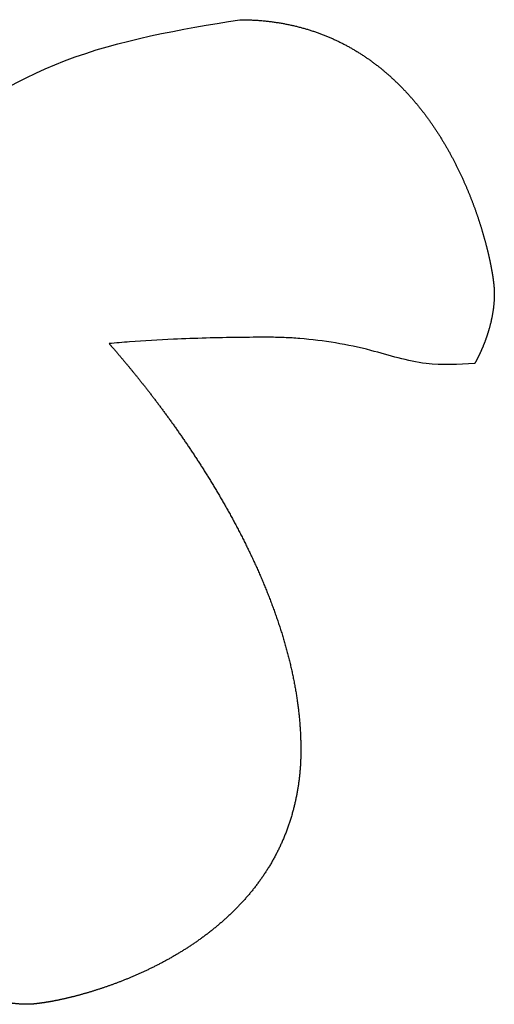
# Model space of a CAD drawing. Header units: inches. Extents: x -832 to -627, y -264 to 26.
# Tile 8 of 23: x -766 to -765, y -56.53 to -54.44. Entities that reach past the tile are written whole.
import ezdxf

# ---------------------------------------------------------------- set-up
doc = ezdxf.new("R2010")
doc.units = ezdxf.units.IN

# ---------------------------------------------------------------- blocks, each defined once
blk = doc.blocks.new('MEMBRANA__2', base_point=(-797.2500010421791, -81.75000026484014))
at = {"color": 7, "linetype": 'Continuous'}
for points in [[(-766.3981675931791, -54.84474060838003), (-766.2190735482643, -54.70324278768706), (-765.9093720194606, -54.52545660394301), (-765.537582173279, -54.43804681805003)], [(-765.537582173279, -54.43804681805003), (-765.5329516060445, -54.43806586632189), (-765.5283459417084, -54.43812284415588), (-765.5237651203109, -54.43821750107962), (-765.5192090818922, -54.43834958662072), (-765.5146777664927, -54.43851885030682), (-765.510171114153, -54.43872504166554), (-765.5056890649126, -54.43896791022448), (-765.5012315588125, -54.4392472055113), (-765.4967985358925, -54.43956267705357), (-765.4923899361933, -54.43991407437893), (-765.4880056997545, -54.44030114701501), (-765.483645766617, -54.44072364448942), (-765.4793100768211, -54.4411813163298), (-765.4749985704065, -54.44167391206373), (-765.470711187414, -54.44220118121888), (-765.4664478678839, -54.44276287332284), (-765.4622085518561, -54.44335873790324), (-765.457993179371, -54.44398852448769), (-765.4538016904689, -54.44465198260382), (-765.4496340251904, -54.44534886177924), (-765.4454901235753, -54.44607891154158), (-765.441369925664, -54.44684188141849), (-765.437273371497, -54.44763752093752), (-765.4332004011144, -54.44846557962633), (-765.4291509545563, -54.44932580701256), (-765.4251249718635, -54.45021795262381), (-765.4211223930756, -54.4511417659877), (-765.4171431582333, -54.45209699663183), (-765.4131872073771, -54.45308339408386), (-765.4092544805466, -54.4541007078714), (-765.4053449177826, -54.45514868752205), (-765.4014584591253, -54.45622708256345), (-765.3975950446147, -54.45733564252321), (-765.3937546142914, -54.45847411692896), (-765.3899371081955, -54.4596422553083), (-765.3861424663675, -54.46083980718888), (-765.3823706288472, -54.46206652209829), (-765.3786215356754, -54.46332214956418), (-765.3748951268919, -54.46460643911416), (-765.3711913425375, -54.46591914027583), (-765.367510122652, -54.46726000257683), (-765.3638514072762, -54.46862877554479), (-765.3602151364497, -54.4700252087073), (-765.3566012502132, -54.47144905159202), (-765.3530096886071, -54.47290005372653), (-765.3494403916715, -54.47437796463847), (-765.3458932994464, -54.47588253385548), (-765.3423683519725, -54.47741351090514), (-765.3388654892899, -54.4789706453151), (-765.3353846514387, -54.48055368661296), (-765.3319257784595, -54.48216238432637), (-765.3284888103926, -54.48379648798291), (-765.325073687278, -54.48545574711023), (-765.3216803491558, -54.48713991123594), (-765.318308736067, -54.48884872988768), (-765.3149587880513, -54.49058195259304), (-765.311630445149, -54.49233932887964), (-765.3083236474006, -54.49412060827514), (-765.3050383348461, -54.49592554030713), (-765.3017744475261, -54.49775387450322), (-765.2985319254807, -54.49960536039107), (-765.2953107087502, -54.50147974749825), (-765.2921107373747, -54.50337678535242), (-765.2889319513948, -54.50529622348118), (-765.2857742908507, -54.50723781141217), (-765.2826376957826, -54.50920129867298), (-765.2795221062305, -54.51118643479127), (-765.2764274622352, -54.51319296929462), (-765.2733537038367, -54.51522065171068), (-765.2703007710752, -54.51726923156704), (-765.2672686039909, -54.51933845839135), (-765.2642571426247, -54.52142808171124), (-765.2612663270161, -54.52353785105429), (-765.2582960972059, -54.52566751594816), (-765.255346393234, -54.52781682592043), (-765.252417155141, -54.52998553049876), (-765.2495083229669, -54.53217337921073), (-765.2466198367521, -54.534380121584), (-765.2437516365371, -54.53660550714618), (-765.2409036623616, -54.53884928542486), (-765.2380758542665, -54.5411112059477), (-765.2352681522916, -54.5433910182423), (-765.2324804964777, -54.54568847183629), (-765.2297128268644, -54.54800331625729), (-765.2269650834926, -54.5503353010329), (-765.2242372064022, -54.55268417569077), (-765.2215291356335, -54.55504968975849), (-765.2188408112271, -54.55743159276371), (-765.216172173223, -54.55982963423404), (-765.2135231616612, -54.56224356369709), (-765.2108937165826, -54.5646731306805), (-765.2082837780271, -54.56711808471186), (-765.205693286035, -54.56957817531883), (-765.2031221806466, -54.572053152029), (-765.200570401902, -54.57454276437), (-765.1980378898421, -54.57704676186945), (-765.1955245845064, -54.57956489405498), (-765.1930304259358, -54.58209691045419), (-765.1905553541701, -54.58464256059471), (-765.1880993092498, -54.58720159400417), (-765.185662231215, -54.58977376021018), (-765.1832440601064, -54.59235880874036), (-765.1808447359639, -54.59495648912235), (-765.1784641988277, -54.59756655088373), (-765.1761023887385, -54.60018874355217), (-765.1737592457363, -54.60282281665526), (-765.1714347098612, -54.6054685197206), (-765.1691287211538, -54.60812560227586), (-765.1668412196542, -54.61079381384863), (-765.1645721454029, -54.61347290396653), (-765.1623214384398, -54.61616262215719), (-765.1600890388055, -54.61886271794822), (-765.1578748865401, -54.62157294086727), (-765.155678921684, -54.62429304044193), (-765.1535010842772, -54.62702276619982), (-765.1513413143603, -54.62976186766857), (-765.1491995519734, -54.6325100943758), (-765.1470757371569, -54.63526719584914), (-765.1449698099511, -54.63803292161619), (-765.1428817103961, -54.64080702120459), (-765.1408113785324, -54.64358924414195), (-765.1387587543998, -54.64637933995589), (-765.136723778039, -54.64917705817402), (-765.1347063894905, -54.65198214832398), (-765.1327065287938, -54.65479435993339), (-765.1307241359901, -54.65761344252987), (-765.1287591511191, -54.66043914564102), (-765.126811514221, -54.66327121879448), (-765.1248811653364, -54.66610941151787), (-765.1229680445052, -54.66895347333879), (-765.1210720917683, -54.67180315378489), (-765.1191932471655, -54.67465820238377), (-765.1173314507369, -54.67751836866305), (-765.1154866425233, -54.68038340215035), (-765.1136587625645, -54.68325305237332), (-765.1118477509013, -54.68612706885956), (-765.1100535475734, -54.68900520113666), (-765.1082760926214, -54.69188719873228), (-765.1065153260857, -54.69477281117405), (-765.1047711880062, -54.69766178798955), (-765.1030436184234, -54.70055387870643), (-765.1013325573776, -54.70344883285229), (-765.0996379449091, -54.70634639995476), (-765.097959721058, -54.70924632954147), (-765.0962978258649, -54.71214837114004), (-765.0946521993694, -54.71505227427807), (-765.0930227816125, -54.71795778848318), (-765.0914095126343, -54.72086466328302), (-765.0898123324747, -54.72377264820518), (-765.0882311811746, -54.72668149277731), (-765.0866659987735, -54.729590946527), (-765.0851167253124, -54.73250075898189), (-765.0835833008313, -54.7354106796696), (-765.0820656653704, -54.73832045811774), (-765.0805637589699, -54.74122984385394), (-765.0790775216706, -54.74413858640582), (-765.0776068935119, -54.74704643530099), (-765.0761518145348, -54.74995314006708), (-765.0747122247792, -54.75285845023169), (-765.0732880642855, -54.75576211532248), (-765.0718792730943, -54.75866388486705), (-765.0704857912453, -54.76156350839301), (-765.0691075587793, -54.76446073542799), (-765.067744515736, -54.7673553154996), (-765.0663966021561, -54.7702469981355), (-765.06506375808, -54.77313553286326), (-765.0637459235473, -54.77602066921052), (-765.0624430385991, -54.77890215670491), (-765.0611550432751, -54.78177974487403), (-765.0598818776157, -54.78465318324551), (-765.0586234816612, -54.78752222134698), (-765.0573797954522, -54.79038660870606), (-765.0561507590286, -54.79324609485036), (-765.0549363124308, -54.7961004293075), (-765.0537363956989, -54.79894936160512), (-765.0525509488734, -54.8017926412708), (-765.0513799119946, -54.8046300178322), (-765.0502232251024, -54.80746124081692), (-765.0490808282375, -54.81028605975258), (-765.0479526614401, -54.81310422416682), (-765.0468386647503, -54.81591548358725), (-765.0457387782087, -54.81871958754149), (-765.0446529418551, -54.82151628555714), (-765.0435810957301, -54.82430532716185), (-765.042523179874, -54.82708646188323), (-765.0414791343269, -54.82985943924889), (-765.040448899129, -54.83262400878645), (-765.0394324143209, -54.83537992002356), (-765.0384296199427, -54.83812692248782), (-765.0374404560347, -54.84086476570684), (-765.0364648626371, -54.84359319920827), (-765.0355027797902, -54.84631197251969), (-765.0345541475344, -54.84902083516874), (-765.0336189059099, -54.85171953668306), (-765.032696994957, -54.85440782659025), (-765.0317883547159, -54.85708545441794), (-765.0308929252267, -54.85975216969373), (-765.0300106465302, -54.86240772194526), (-765.0291414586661, -54.86505186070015), (-765.0282853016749, -54.86768433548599), (-765.0274421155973, -54.87030489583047), (-765.0266118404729, -54.87291329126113), (-765.0257944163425, -54.87550927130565), (-765.0249897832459, -54.87809258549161), (-765.0241978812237, -54.88066298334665), (-765.023418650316, -54.88322021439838), (-765.0226520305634, -54.88576402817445), (-765.0218979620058, -54.88829417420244), (-765.0211563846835, -54.89081040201), (-765.020427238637, -54.89331246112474), (-765.0197104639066, -54.89580010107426), (-765.0190060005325, -54.89827307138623), (-765.0183137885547, -54.90073112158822), (-765.0176337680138, -54.90317400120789), (-765.0169658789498, -54.90560145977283), (-765.0163100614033, -54.90801324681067), (-765.0156662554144, -54.91040911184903), (-765.0150344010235, -54.91278880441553), (-765.0144144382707, -54.91515207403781), (-765.0138063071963, -54.91749867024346), (-765.0132099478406, -54.91982834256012), (-765.012625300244, -54.9221408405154), (-765.0120523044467, -54.92443591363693), (-765.011490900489, -54.92671331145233), (-765.0109410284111, -54.92897278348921), (-765.0104026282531, -54.93121407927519), (-765.0098756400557, -54.9334369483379), (-765.0093600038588, -54.93564114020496), (-765.0088556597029, -54.93782640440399), (-765.0083625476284, -54.93999249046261), (-765.0078806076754, -54.94213914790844), (-765.0074097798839, -54.94426612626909), (-765.0069500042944, -54.94637317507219), (-765.0065012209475, -54.94846004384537), (-765.0060633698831, -54.95052648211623), (-765.0056363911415, -54.9525722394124), (-765.005220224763, -54.95459706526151), (-765.0048148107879, -54.95660070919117), (-765.0044200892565, -54.95858292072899), (-765.0040360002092, -54.96054344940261), (-765.003662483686, -54.96248204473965), (-765.0032994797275, -54.96439845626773), (-765.0029469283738, -54.96629243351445), (-765.0026047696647, -54.96816372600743), (-765.0022729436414, -54.97001208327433), (-765.0019513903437, -54.97183725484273), (-765.0016400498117, -54.97363899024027), (-765.0013388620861, -54.97541703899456), (-765.001047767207, -54.97717115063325), (-765.0007667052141, -54.9789010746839), (-765.0004956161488, -54.9806065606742), (-765.0002344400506, -54.98228735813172), (-764.9999831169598, -54.9839432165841), (-764.9997415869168, -54.98557388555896), (-764.9995097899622, -54.98717911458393), (-764.9992876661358, -54.98875865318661), (-764.999075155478, -54.99031225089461), (-764.9988721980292, -54.99183965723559), (-764.9986787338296, -54.99334062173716), (-764.9984947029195, -54.99481489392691), (-764.998320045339, -54.99626222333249), (-764.9981547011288, -54.99768235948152), (-764.9979986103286, -54.99907505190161), (-764.9978517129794, -55.00044005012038), (-764.9977139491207, -55.00177710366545), (-764.9975852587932, -55.00308596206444), (-764.9974655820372, -55.00436637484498), (-764.9973548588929, -55.00561809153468), (-764.9972792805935, -55.00651861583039), (-764.9972084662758, -55.00740663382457), (-764.9971423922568, -55.00828522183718), (-764.997081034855, -55.00915745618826), (-764.9970243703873, -55.01002641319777), (-764.9969723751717, -55.01089516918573), (-764.9969250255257, -55.01176680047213), (-764.996882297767, -55.01264438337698), (-764.9968441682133, -55.01353099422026), (-764.9968106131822, -55.01442970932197), (-764.9967816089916, -55.01534360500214), (-764.9967571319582, -55.01627575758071), (-764.9967371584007, -55.01722924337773), (-764.9967216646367, -55.01820713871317), (-764.996710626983, -55.01921251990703), (-764.9967040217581, -55.02024846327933), (-764.996701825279, -55.02131804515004), (-764.9967023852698, -55.02147273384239), (-764.9967040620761, -55.02166079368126), (-764.9967068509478, -55.02188053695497), (-764.996710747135, -55.02213027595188), (-764.996715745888, -55.02240832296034), (-764.9967218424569, -55.02271299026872), (-764.9967290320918, -55.02304259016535), (-764.9967373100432, -55.0233954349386), (-764.9967466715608, -55.02376983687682), (-764.9967571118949, -55.02416410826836), (-764.9967686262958, -55.0245765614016), (-764.9967812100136, -55.02500550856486), (-764.9967948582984, -55.02544926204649), (-764.9968095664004, -55.02590613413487), (-764.9968253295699, -55.02637443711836), (-764.9968421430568, -55.02685248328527), (-764.9968600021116, -55.02733858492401), (-764.996878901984, -55.0278310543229), (-764.9968988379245, -55.02832820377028), (-764.9969198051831, -55.02882834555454), (-764.9969417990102, -55.02932979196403), (-764.9970549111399, -55.03161162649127), (-764.9971887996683, -55.03388519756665), (-764.9973430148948, -55.03615019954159), (-764.9975171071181, -55.03840632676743), (-764.9977106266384, -55.0406532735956), (-764.9979231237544, -55.04289073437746), (-764.9981541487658, -55.0451184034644), (-764.998403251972, -55.04733597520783), (-764.9986699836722, -55.04954314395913), (-764.9989538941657, -55.05173960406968), (-764.9992545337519, -55.05392504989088), (-764.9995714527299, -55.0560991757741), (-764.9999042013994, -55.05826167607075), (-765.0002523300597, -55.06041224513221), (-765.0006153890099, -55.06255057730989), (-765.0009929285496, -55.06467636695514), (-765.0013844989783, -55.06678930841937), (-765.0017896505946, -55.06888909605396), (-765.0022079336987, -55.07097542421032), (-765.0026388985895, -55.07304798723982), (-765.0030820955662, -55.07510647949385), (-765.0035370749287, -55.07715059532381), (-765.0040033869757, -55.07918002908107), (-765.004480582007, -55.08119447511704), (-765.0049682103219, -55.08319362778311), (-765.0054658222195, -55.08517718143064), (-765.0059729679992, -55.08714483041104), (-765.0064891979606, -55.08909626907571), (-765.0070140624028, -55.09103119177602), (-765.0075471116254, -55.09294929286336), (-765.0080878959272, -55.09485026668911), (-765.0086359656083, -55.09673380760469), (-765.0091908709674, -55.09859960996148), (-765.0097521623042, -55.10044736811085), (-765.0103193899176, -55.10227677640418), (-765.0108921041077, -55.1040875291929), (-765.0114698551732, -55.10587932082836), (-765.0120521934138, -55.10765184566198), (-765.0126386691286, -55.10940479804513), (-765.013228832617, -55.11113787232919), (-765.0138222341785, -55.11285076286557), (-765.0144184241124, -55.11454316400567), (-765.0150169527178, -55.11621477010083), (-765.0156173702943, -55.11786527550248), (-765.0162192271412, -55.119494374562), (-765.0168220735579, -55.12110176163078), (-765.0174254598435, -55.12268713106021), (-765.0180289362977, -55.12425017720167), (-765.0186320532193, -55.12579059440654), (-765.0192343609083, -55.12730807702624), (-765.0198354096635, -55.12880231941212), (-765.0204347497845, -55.1302730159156), (-765.021031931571, -55.13171986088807), (-765.0216265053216, -55.13314254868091), (-765.0222180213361, -55.13454077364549), (-765.0228060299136, -55.13591423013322), (-765.0233900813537, -55.13726261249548), (-765.0239697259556, -55.13858561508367), (-765.0245445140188, -55.13988293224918), (-765.0251139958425, -55.14115425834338), (-765.0256777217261, -55.14239928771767), (-765.0262352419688, -55.14361771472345), (-765.0267861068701, -55.14480923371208), (-765.0273298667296, -55.145973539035), (-765.027866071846, -55.14711032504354), (-765.028394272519, -55.14821928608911), (-765.0289140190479, -55.14930011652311), (-765.029424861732, -55.15035251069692), (-765.0299263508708, -55.15137616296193), (-765.0304180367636, -55.15237076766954), (-765.0308994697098, -55.15333601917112), (-765.0313702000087, -55.15427161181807), (-765.0318297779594, -55.15517723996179), (-765.0322777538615, -55.15605259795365), (-765.0327136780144, -55.15689738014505), (-765.0331371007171, -55.15771128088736), (-765.0335475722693, -55.15849399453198), (-765.0339446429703, -55.15924521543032), (-765.0343278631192, -55.15996463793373), (-765.0346967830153, -55.16065195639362), (-765.0350509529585, -55.16130686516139), (-765.0353899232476, -55.16192905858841), (-765.0357132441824, -55.1625182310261), (-765.0360204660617, -55.1630740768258), (-765.036311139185, -55.16359629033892), (-765.036584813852, -55.16408456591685), (-765.0368410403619, -55.16453859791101), (-765.0370793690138, -55.16495808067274), (-765.0372993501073, -55.16534270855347), (-765.0375005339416, -55.16569217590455), (-765.037682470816, -55.16600617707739), (-765.0378447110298, -55.16628440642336), (-765.0379868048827, -55.1665265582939), (-765.0381083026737, -55.16673232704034), (-765.0382087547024, -55.16690140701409), (-765.0382877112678, -55.16703349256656), (-765.0383447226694, -55.1671282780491), (-765.0383793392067, -55.16718545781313), (-765.038391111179, -55.16720472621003)], [(-765.038391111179, -55.16720472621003), (-765.1417495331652, -55.16733542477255), (-765.2590911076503, -55.13966971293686), (-765.4098695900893, -55.11441822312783), (-765.4429598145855, -55.11243723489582), (-765.479892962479, -55.11173568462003), (-765.5092475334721, -55.11183328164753), (-765.5391423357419, -55.11211276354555), (-765.6783687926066, -55.11597192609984), (-765.7714482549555, -55.12140866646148), (-765.8149125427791, -55.12517156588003)], [(-765.8149125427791, -55.12517156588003), (-765.8137765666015, -55.12645160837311), (-765.8126096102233, -55.12776958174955), (-765.8114120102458, -55.12912530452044), (-765.810184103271, -55.13051859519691), (-765.8089262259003, -55.13194927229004), (-765.807638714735, -55.13341715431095), (-765.8063219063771, -55.13492205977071), (-765.8049761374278, -55.13646380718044), (-765.8036017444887, -55.13804221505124), (-765.8021990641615, -55.1396571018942), (-765.8007684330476, -55.14130828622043), (-765.7993101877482, -55.14299558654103), (-765.7978246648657, -55.1447188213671), (-765.7963122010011, -55.14647780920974), (-765.7947731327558, -55.14827236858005), (-765.7932077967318, -55.15010231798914), (-765.7916165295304, -55.1519674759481), (-765.7899996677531, -55.15386766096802), (-765.7883575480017, -55.15580269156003), (-765.7866905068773, -55.15777238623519), (-765.7849988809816, -55.15977656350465), (-765.7832830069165, -55.16181504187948), (-765.7815432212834, -55.16388763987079), (-765.7797798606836, -55.16599417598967), (-765.7779932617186, -55.16813446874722), (-765.7761837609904, -55.17030833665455), (-765.7743516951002, -55.17251559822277), (-765.7724974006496, -55.17475607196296), (-765.7706212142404, -55.17702957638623), (-765.7687234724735, -55.1793359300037), (-765.7668045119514, -55.18167495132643), (-765.7648646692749, -55.18404645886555), (-765.7629042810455, -55.18645027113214), (-765.7609236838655, -55.18888620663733), (-765.7589232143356, -55.1913540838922), (-765.756903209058, -55.19385372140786), (-765.7548640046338, -55.19638493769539), (-765.7528059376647, -55.19894755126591), (-765.7507293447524, -55.20154138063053), (-765.7486345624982, -55.20416624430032), (-765.7465219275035, -55.2068219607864), (-765.7443917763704, -55.20950834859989), (-765.7422444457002, -55.21222522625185), (-765.7400802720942, -55.2149724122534), (-765.7378995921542, -55.21774972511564), (-765.7357027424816, -55.22055698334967), (-765.7334900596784, -55.2233940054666), (-765.7312618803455, -55.22626060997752), (-765.7290185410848, -55.22915661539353), (-765.7267603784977, -55.23208184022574), (-765.7244877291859, -55.23503610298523), (-765.7222009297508, -55.23801922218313), (-765.7199003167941, -55.24103101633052), (-765.7175862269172, -55.2440713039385), (-765.7152589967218, -55.2471399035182), (-765.7129189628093, -55.25023663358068), (-765.7105664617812, -55.25336131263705), (-765.7082018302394, -55.25651375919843), (-765.705825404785, -55.25969379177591), (-765.7034375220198, -55.26290122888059), (-765.7010385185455, -55.26613588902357), (-765.6986287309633, -55.26939759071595), (-765.6962084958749, -55.27268615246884), (-765.6937781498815, -55.27600139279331), (-765.6913380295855, -55.27934313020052), (-765.6888884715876, -55.2827111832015), (-765.6864298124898, -55.2861053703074), (-765.6839623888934, -55.28952551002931), (-765.6814865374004, -55.29297142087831), (-765.6790025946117, -55.29644292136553), (-765.6765108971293, -55.29993983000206), (-765.6740117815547, -55.30346196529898), (-765.6715055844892, -55.30700914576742), (-765.6689926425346, -55.31058118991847), (-765.6664732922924, -55.31417791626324), (-765.6639478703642, -55.31779914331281), (-765.6614167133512, -55.32144468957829), (-765.6588801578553, -55.32511437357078), (-765.6563385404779, -55.32880801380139), (-765.6537921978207, -55.3325254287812), (-765.6512414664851, -55.33626643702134), (-765.6486866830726, -55.34003085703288), (-765.6461281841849, -55.34381850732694), (-765.6435663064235, -55.34762920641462), (-765.64100138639, -55.35146277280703), (-765.6384337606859, -55.35531902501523), (-765.6358637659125, -55.35919778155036), (-765.6332917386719, -55.36309886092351), (-765.630718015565, -55.36702208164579), (-765.628142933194, -55.37096726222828), (-765.6255668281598, -55.37493422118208), (-765.6229900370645, -55.37892277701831), (-765.6204128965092, -55.38293274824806), (-765.6178357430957, -55.38696395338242), (-765.6152589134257, -55.39101621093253), (-765.6126827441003, -55.39508933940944), (-765.6101075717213, -55.39918315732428), (-765.6075337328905, -55.40329748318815), (-765.6049615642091, -55.40743213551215), (-765.6023914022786, -55.41158693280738), (-765.5998235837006, -55.41576169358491), (-765.5972584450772, -55.41995623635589), (-765.5946963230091, -55.4241703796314), (-765.5921375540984, -55.42840394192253), (-765.5895824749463, -55.43265674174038), (-765.5870314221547, -55.43692859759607), (-765.584484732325, -55.44121932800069), (-765.5819427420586, -55.44552875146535), (-765.5794057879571, -55.44985668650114), (-765.5768742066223, -55.45420295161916), (-765.5743483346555, -55.45856736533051), (-765.5718285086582, -55.46294974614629), (-765.5693150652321, -55.46734991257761), (-765.5668083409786, -55.47176768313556), (-765.5643086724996, -55.47620287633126), (-765.5618163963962, -55.48065531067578), (-765.5593318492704, -55.48512480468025), (-765.5568553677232, -55.48961117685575), (-765.5543872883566, -55.49411424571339), (-765.5519279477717, -55.49863382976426), (-765.5494776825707, -55.50316974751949), (-765.5470368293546, -55.50772181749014), (-765.5446057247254, -55.51228985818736), (-765.542184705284, -55.5168736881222), (-765.5397741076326, -55.5214731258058), (-765.5373742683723, -55.52608798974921), (-765.534985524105, -55.53071809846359), (-765.5326082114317, -55.53536327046), (-765.5302426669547, -55.54002332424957), (-765.5278892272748, -55.54469807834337), (-765.5255482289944, -55.54938735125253), (-765.523220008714, -55.55409096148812), (-765.5209049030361, -55.55880872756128), (-765.5186032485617, -55.56354046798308), (-765.5163153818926, -55.56828600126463), (-765.5140416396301, -55.57304514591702), (-765.511782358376, -55.57781772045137), (-765.5095378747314, -55.58260354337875), (-765.5073085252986, -55.58740243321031), (-765.5050946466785, -55.59221420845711), (-765.5028965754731, -55.59703868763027), (-765.5007146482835, -55.60187568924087), (-765.4985492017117, -55.60672503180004), (-765.4964005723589, -55.61158653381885), (-765.4942690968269, -55.61646001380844), (-765.4921551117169, -55.62134529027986), (-765.4900589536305, -55.62624218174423), (-765.4879809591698, -55.63115050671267), (-765.4859214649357, -55.63607008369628), (-765.4838808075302, -55.64100073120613), (-765.4818593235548, -55.64594226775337), (-765.4798573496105, -55.65089451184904), (-765.4778752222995, -55.65585728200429), (-765.4759132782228, -55.66083039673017), (-765.4739718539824, -55.66581367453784), (-765.4720512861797, -55.67080693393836), (-765.4701519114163, -55.67580999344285), (-765.4682740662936, -55.6808226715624), (-765.4664180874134, -55.68584478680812), (-765.4645843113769, -55.69087615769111), (-765.4627730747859, -55.69591660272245), (-765.4609847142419, -55.70096594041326), (-765.4592195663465, -55.70602398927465), (-765.4574779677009, -55.71109056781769), (-765.4557602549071, -55.71616549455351), (-765.4540667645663, -55.72124858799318), (-765.4523978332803, -55.72633966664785), (-765.4507537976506, -55.73143854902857), (-765.4491349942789, -55.73654505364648), (-765.4475417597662, -55.74165899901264), (-765.4459744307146, -55.7467802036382), (-765.4444333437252, -55.7519084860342), (-765.4429188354, -55.75704366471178), (-765.4414312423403, -55.76218555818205), (-765.4399709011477, -55.76733398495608), (-765.4385381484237, -55.772488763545), (-765.4371333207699, -55.77764971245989), (-765.4357567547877, -55.78281665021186), (-765.4344087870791, -55.787989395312), (-765.433089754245, -55.79316776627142), (-765.4317999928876, -55.79835158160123), (-765.4305398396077, -55.8035406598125), (-765.4293096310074, -55.80873481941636), (-765.4281097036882, -55.8139338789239), (-765.4269403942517, -55.81913765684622), (-765.4258020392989, -55.82434597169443), (-765.4246949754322, -55.82955864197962), (-765.4236195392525, -55.83477548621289), (-765.4225760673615, -55.83999632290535), (-765.4215648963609, -55.84522097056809), (-765.420586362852, -55.85044924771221), (-765.4196408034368, -55.85568097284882), (-765.4187285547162, -55.86091596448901), (-765.4178918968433, -55.86589940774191), (-765.4170859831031, -55.87088648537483), (-765.4163111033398, -55.87587803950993), (-765.415567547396, -55.88087491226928), (-765.4148556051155, -55.88587794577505), (-765.4141755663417, -55.89088798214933), (-765.4135277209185, -55.89590586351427), (-765.4129123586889, -55.90093243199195), (-765.4123297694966, -55.90596852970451), (-765.411780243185, -55.91101499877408), (-765.411264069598, -55.91607268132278), (-765.4107815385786, -55.92114241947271), (-765.4103329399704, -55.92622505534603), (-765.4099185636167, -55.9313214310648), (-765.4095386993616, -55.93643238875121), (-765.409193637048, -55.94155877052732), (-765.4088836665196, -55.94670141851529), (-765.40860907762, -55.95186117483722), (-765.4083701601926, -55.95703888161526), (-765.4081672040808, -55.96223538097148), (-765.4080004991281, -55.96745151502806), (-765.4078703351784, -55.97268812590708), (-765.4077770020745, -55.97794605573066), (-765.4077207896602, -55.98322614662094), (-765.4077019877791, -55.98852924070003), (-765.4077207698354, -55.99288040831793), (-765.4077769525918, -55.99722277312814), (-765.4078702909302, -56.00155586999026), (-765.4080005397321, -56.00587923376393), (-765.4081674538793, -56.01019239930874), (-765.4083707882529, -56.01449490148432), (-765.4086102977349, -56.01878627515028), (-765.4088857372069, -56.02306605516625), (-765.4091968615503, -56.02733377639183), (-765.4095434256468, -56.03158897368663), (-765.4099251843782, -56.0358311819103), (-765.4103418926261, -56.04005993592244), (-765.4107933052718, -56.04427477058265), (-765.411279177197, -56.04847522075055), (-765.4117992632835, -56.05266082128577), (-765.4123533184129, -56.05683110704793), (-765.4129410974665, -56.06098561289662), (-765.4135623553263, -56.0651238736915), (-765.4142168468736, -56.06924542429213), (-765.4149043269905, -56.07334979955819), (-765.4156245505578, -56.07743653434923), (-765.4163772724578, -56.08150516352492), (-765.4171622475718, -56.08555522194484), (-765.4179792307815, -56.08958624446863), (-765.4188279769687, -56.0935977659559), (-765.4197082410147, -56.09758932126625), (-765.4206197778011, -56.10156044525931), (-765.4215623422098, -56.10551067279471), (-765.422535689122, -56.10943953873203), (-765.4235395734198, -56.11334657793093), (-765.4245737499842, -56.11723132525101), (-765.4257757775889, -56.12158407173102), (-765.427015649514, -56.12590797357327), (-765.4282930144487, -56.13020311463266), (-765.4296075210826, -56.13446957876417), (-765.4309588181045, -56.13870744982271), (-765.432346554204, -56.14291681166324), (-765.4337703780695, -56.14709774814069), (-765.4352299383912, -56.15125034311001), (-765.4367248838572, -56.15537468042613), (-765.4382548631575, -56.15947084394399), (-765.4398195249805, -56.16353891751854), (-765.4414185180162, -56.16757898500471), (-765.4430514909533, -56.17159113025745), (-765.444718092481, -56.1755754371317), (-765.4464179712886, -56.1795319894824), (-765.4481507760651, -56.18346087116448), (-765.4499161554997, -56.18736216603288), (-765.4517137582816, -56.19123595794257), (-765.4535432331, -56.19508233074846), (-765.4554042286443, -56.19890136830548), (-765.4572963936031, -56.20269315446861), (-765.4592193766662, -56.20645777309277), (-765.4611728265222, -56.2101953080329), (-765.4631563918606, -56.21390584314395), (-765.4651697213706, -56.21758946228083), (-765.4672124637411, -56.22124624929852), (-765.4692842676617, -56.22487628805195), (-765.471384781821, -56.22847966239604), (-765.4735136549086, -56.23205645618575), (-765.4756705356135, -56.23560675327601), (-765.4778550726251, -56.23913063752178), (-765.4800669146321, -56.24262819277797), (-765.4823057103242, -56.24609950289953), (-765.4845711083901, -56.24954465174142), (-765.4868627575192, -56.25296372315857), (-765.4891803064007, -56.2563568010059), (-765.4915234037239, -56.25972396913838), (-765.4938916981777, -56.26306531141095), (-765.4962848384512, -56.26638091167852), (-765.4987024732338, -56.26967085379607), (-765.5011442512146, -56.27293522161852), (-765.5036098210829, -56.2761740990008), (-765.5060988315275, -56.27938756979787), (-765.508610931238, -56.28257571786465), (-765.5111457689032, -56.28573862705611), (-765.5137029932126, -56.28887638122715), (-765.5162822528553, -56.29198906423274), (-765.5188831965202, -56.29507675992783), (-765.5215054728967, -56.29813955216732), (-765.5241487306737, -56.30117752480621), (-765.5268126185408, -56.30419076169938), (-765.5294967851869, -56.3071793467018), (-765.5322008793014, -56.31014336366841), (-765.5349245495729, -56.31308289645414), (-765.5376674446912, -56.31599802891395), (-765.5404292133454, -56.31888884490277), (-765.5432095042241, -56.32175542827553), (-765.5460079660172, -56.32459786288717), (-765.5488242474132, -56.32741623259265), (-765.5516579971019, -56.33021062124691), (-765.5545088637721, -56.33298111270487), (-765.557376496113, -56.33572779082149), (-765.5602605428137, -56.33845073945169), (-765.5631606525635, -56.34115004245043), (-765.5660764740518, -56.34382578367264), (-765.5690076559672, -56.34647804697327), (-765.5719538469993, -56.34910691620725), (-765.5749146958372, -56.35171247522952), (-765.57788985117, -56.35429480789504), (-765.5808789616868, -56.35685399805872), (-765.5838816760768, -56.35939012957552), (-765.5868976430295, -56.36190328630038), (-765.5899265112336, -56.36439355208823), (-765.5929679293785, -56.36686101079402), (-765.5960215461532, -56.3693057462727), (-765.5990870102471, -56.37172784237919), (-765.6021639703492, -56.37412738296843), (-765.6052520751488, -56.37650445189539), (-765.6083509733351, -56.37885913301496), (-765.611460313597, -56.38119151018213), (-765.614579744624, -56.38350166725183), (-765.6177089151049, -56.38578968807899), (-765.6208474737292, -56.38805565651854), (-765.6239950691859, -56.39029965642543), (-765.6271513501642, -56.39252177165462), (-765.6303159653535, -56.39472208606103), (-765.6334885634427, -56.3969006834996), (-765.6366687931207, -56.39905764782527), (-765.6398563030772, -56.40119306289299), (-765.6430507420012, -56.4033070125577), (-765.6462517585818, -56.40539958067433), (-765.6494590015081, -56.40747085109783), (-765.6526721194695, -56.40952090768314), (-765.655890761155, -56.41154983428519), (-765.6591145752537, -56.41355771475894), (-765.662343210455, -56.41554463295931), (-765.6655763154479, -56.41751067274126), (-765.6688135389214, -56.4194559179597), (-765.6720545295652, -56.42138045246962), (-765.6752989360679, -56.4232843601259), (-765.678546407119, -56.42516772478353), (-765.6817965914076, -56.42703063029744), (-765.6850491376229, -56.42887316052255), (-765.6883036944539, -56.43069539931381), (-765.69155991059, -56.43249743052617), (-765.6948174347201, -56.43427933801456), (-765.6980759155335, -56.43604120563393), (-765.7013350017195, -56.43778311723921), (-765.7045943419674, -56.43950515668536), (-765.7078535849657, -56.44120740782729), (-765.7111123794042, -56.44288995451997), (-765.7143703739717, -56.44455288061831), (-765.7176272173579, -56.44619626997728), (-765.7208825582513, -56.44782020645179), (-765.7241360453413, -56.44942477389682), (-765.7273873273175, -56.4510100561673), (-765.7306360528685, -56.45257613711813), (-765.7338818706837, -56.45412310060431), (-765.7371244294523, -56.45565103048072), (-765.7403633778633, -56.45716001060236), (-765.7435983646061, -56.45865012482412), (-765.7468290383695, -56.46012145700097), (-765.750055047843, -56.46157409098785), (-765.7532760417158, -56.46300811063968), (-765.7564916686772, -56.46442359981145), (-765.7597015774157, -56.46582064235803), (-765.7629054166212, -56.4671993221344), (-765.7661028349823, -56.46855972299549), (-765.7692934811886, -56.46990192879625), (-765.772477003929, -56.47122602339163), (-765.775653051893, -56.47253209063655), (-765.7788212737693, -56.47382021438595), (-765.7819813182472, -56.47509047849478), (-765.7851328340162, -56.47634296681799), (-765.7882754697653, -56.4775777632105), (-765.7914088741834, -56.47879495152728), (-765.79453269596, -56.47999461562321), (-765.7976465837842, -56.48117683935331), (-765.8007501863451, -56.48234170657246), (-765.8038431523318, -56.48348930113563), (-765.8069251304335, -56.48461970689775), (-765.8099957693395, -56.48573300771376), (-765.813054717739, -56.48682928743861), (-765.8161016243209, -56.48790862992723), (-765.8191361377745, -56.48897111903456), (-765.8221579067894, -56.49001683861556), (-765.8251665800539, -56.49104587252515), (-765.8281618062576, -56.49205830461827), (-765.83114323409, -56.49305421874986), (-765.8341105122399, -56.49403369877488), (-765.8370632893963, -56.49499682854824), (-765.8400012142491, -56.49594369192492), (-765.8429239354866, -56.49687437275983), (-765.8458311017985, -56.49778895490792), (-765.8487223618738, -56.49868752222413), (-765.8515973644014, -56.49957015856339), (-765.8544557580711, -56.50043694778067), (-765.8572971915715, -56.50128797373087), (-765.8601213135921, -56.50212332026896), (-765.8629277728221, -56.50294307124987), (-765.8657162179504, -56.50374731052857), (-765.8684862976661, -56.50453612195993), (-765.8712376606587, -56.50530958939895), (-765.8739699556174, -56.50606779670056), (-765.876682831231, -56.5068108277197), (-765.879375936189, -56.5075387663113), (-765.8820489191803, -56.5082516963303), (-765.8847014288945, -56.50894970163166), (-765.8873331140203, -56.50963286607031), (-765.8899436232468, -56.51030127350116), (-765.8925326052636, -56.51095500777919), (-765.8950997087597, -56.51159415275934), (-765.8976445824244, -56.51221879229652), (-765.9001668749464, -56.5128290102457), (-765.9026662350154, -56.51342489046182), (-765.9051423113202, -56.5140065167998), (-765.9075947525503, -56.51457397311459), (-765.9100232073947, -56.51512734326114), (-765.9124273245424, -56.51566671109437), (-765.9148067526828, -56.51619216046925), (-765.9171611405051, -56.51670377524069), (-765.9194901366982, -56.51720163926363), (-765.9217933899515, -56.51768583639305), (-765.9240705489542, -56.51815645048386), (-765.9263212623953, -56.51861356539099), (-765.928545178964, -56.51905726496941), (-765.9307419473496, -56.51948763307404), (-765.9329112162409, -56.51990475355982), (-765.9350526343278, -56.52030871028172), (-765.9371658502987, -56.52069958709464), (-765.9392505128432, -56.52107746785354), (-765.9413062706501, -56.52144243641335), (-765.9433327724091, -56.52179457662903), (-765.9453296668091, -56.52213397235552), (-765.9472966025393, -56.52246070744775), (-765.9492332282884, -56.52277486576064), (-765.9511391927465, -56.52307653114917), (-765.9530141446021, -56.52336578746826), (-765.9548577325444, -56.52364271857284), (-765.956669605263, -56.52390740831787), (-765.9584494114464, -56.52415994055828), (-765.9601967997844, -56.52440039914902), (-765.9619114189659, -56.52462886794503), (-765.9635929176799, -56.52484543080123), (-765.9652409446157, -56.52505017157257), (-765.9668551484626, -56.52524317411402), (-765.9684351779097, -56.52542452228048), (-765.9699806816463, -56.52559429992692), (-765.9714913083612, -56.52575259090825), (-765.9729667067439, -56.52589947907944), (-765.9744065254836, -56.52603504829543), (-765.9758104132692, -56.52615938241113), (-765.9771780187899, -56.52627256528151), (-765.977930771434, -56.52633129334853), (-765.9786745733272, -56.52638654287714), (-765.9794120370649, -56.52643832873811), (-765.9801457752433, -56.52648666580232), (-765.9808784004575, -56.52653156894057), (-765.9816125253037, -56.52657305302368), (-765.9823507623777, -56.52661113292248), (-765.9830957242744, -56.52664582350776), (-765.9838500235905, -56.52667713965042), (-765.9846162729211, -56.52670509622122), (-765.9853970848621, -56.526729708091), (-765.9861950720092, -56.52675099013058), (-765.9870128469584, -56.52676895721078), (-765.9878530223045, -56.52678362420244), (-765.9887182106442, -56.52679500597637), (-765.9896110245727, -56.5268031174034), (-765.9905340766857, -56.52680797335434), (-765.9914899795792, -56.52680958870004), (-765.9916533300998, -56.52680900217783), (-765.9918500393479, -56.52680724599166), (-765.9920784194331, -56.52680432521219), (-765.9923367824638, -56.52680024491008), (-765.9926234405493, -56.526795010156), (-765.9929367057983, -56.52678862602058), (-765.9932748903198, -56.52678109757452), (-765.9936363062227, -56.52677242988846), (-765.9940192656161, -56.52676262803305), (-765.9944220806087, -56.52675169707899), (-765.9948430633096, -56.52673964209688), (-765.9952805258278, -56.52672646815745), (-765.9957327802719, -56.52671218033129), (-765.9961981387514, -56.52669678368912), (-765.9966749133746, -56.52668028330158), (-765.9971614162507, -56.52666268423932), (-765.9976559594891, -56.52664399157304), (-765.9981568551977, -56.52662421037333), (-765.9986624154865, -56.52660334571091), (-765.999170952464, -56.52658140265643), (-765.9996807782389, -56.52655838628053), (-766.0019548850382, -56.52644257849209), (-766.0042207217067, -56.52630589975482), (-766.006477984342, -56.52614880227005), (-766.0087263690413, -56.52597173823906), (-766.0109655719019, -56.52577515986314), (-766.0131952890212, -56.52555951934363), (-766.0154152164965, -56.52532526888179), (-766.0176250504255, -56.52507286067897), (-766.0198244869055, -56.52480274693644), (-766.0220132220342, -56.52451537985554), (-766.0241909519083, -56.52421121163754), (-766.0263573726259, -56.52389069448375), (-766.0285121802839, -56.52355428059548), (-766.0306550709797, -56.52320242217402), (-766.0327857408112, -56.52283557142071), (-766.0349038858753, -56.5224541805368), (-766.0370092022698, -56.52205870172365), (-766.0391013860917, -56.52164958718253), (-766.0411801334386, -56.52122728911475), (-766.0432451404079, -56.52079225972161), (-766.045296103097, -56.52034495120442), (-766.0473327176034, -56.51988581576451), (-766.0493546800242, -56.51941530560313), (-766.0513616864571, -56.51893387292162), (-766.0533534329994, -56.51844196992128), (-766.0553296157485, -56.5179400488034), (-766.0572899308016, -56.5174285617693), (-766.0592340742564, -56.51690796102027), (-766.0611617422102, -56.51637869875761), (-766.0630726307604, -56.51584122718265), (-766.0649664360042, -56.51529599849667), (-766.0668428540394, -56.514743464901), (-766.0687015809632, -56.5141840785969), (-766.0705423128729, -56.51361829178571), (-766.072364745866, -56.51304655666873), (-766.0741685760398, -56.51246932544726), (-766.0759534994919, -56.51188705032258), (-766.0777192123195, -56.51130018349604), (-766.0794654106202, -56.5107091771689), (-766.0811917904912, -56.51011448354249), (-766.0828980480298, -56.50951655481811), (-766.0845838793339, -56.50891584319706), (-766.0862489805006, -56.50831280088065), (-766.0878930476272, -56.50770788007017), (-766.0895157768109, -56.50710153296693), (-766.0911168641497, -56.50649421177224), (-766.0926960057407, -56.50588636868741), (-766.0942528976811, -56.50527845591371), (-766.0957872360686, -56.5046709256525), (-766.0972987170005, -56.50406423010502), (-766.098787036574, -56.50345882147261), (-766.1002518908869, -56.5028551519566), (-766.1016929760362, -56.50225367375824), (-766.1031099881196, -56.50165483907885), (-766.1045026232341, -56.50105910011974), (-766.1058705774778, -56.50046690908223), (-766.1072135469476, -56.49987871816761), (-766.1085312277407, -56.49929497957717), (-766.109823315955, -56.49871614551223), (-766.1110895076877, -56.49814266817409), (-766.112329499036, -56.49757499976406), (-766.1135429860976, -56.49701359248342), (-766.1147296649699, -56.49645889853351), (-766.11588923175, -56.49591137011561), (-766.1170213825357, -56.49537145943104), (-766.118125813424, -56.49483961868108), (-766.1192022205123, -56.49431630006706), (-766.1202502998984, -56.49380195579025), (-766.1212697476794, -56.49329703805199), (-766.1222602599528, -56.49280199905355), (-766.1232215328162, -56.49231729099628), (-766.1241532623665, -56.49184336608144), (-766.1250551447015, -56.49138067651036), (-766.1259268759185, -56.49092967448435), (-766.1267681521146, -56.49049081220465), (-766.1275786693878, -56.49006454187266), (-766.1283581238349, -56.4896513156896), (-766.1291062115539, -56.48925158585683), (-766.1298226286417, -56.48886580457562), (-766.1305070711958, -56.4884944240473), (-766.1311592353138, -56.48813789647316), (-766.1317788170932, -56.48779667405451), (-766.1323655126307, -56.48747120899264), (-766.1329190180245, -56.48716195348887), (-766.1334390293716, -56.48686935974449), (-766.1339252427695, -56.48659387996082), (-766.1343773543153, -56.48633596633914), (-766.1347950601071, -56.48609607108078), (-766.1351780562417, -56.48587464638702), (-766.1355260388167, -56.4856721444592), (-766.1358387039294, -56.48548901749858), (-766.1361157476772, -56.48532571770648), (-766.1363568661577, -56.48518269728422), (-766.1365617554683, -56.4850604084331), (-766.1367301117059, -56.48495930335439), (-766.1368616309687, -56.48487983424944), (-766.1369560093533, -56.48482245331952), (-766.1370129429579, -56.48478761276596), (-766.137032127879, -56.48477576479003)]]:
    blk.add_spline(points, degree=3, dxfattribs=at)
blk = doc.blocks.new('Scatola_Lae__3', base_point=(-798.4500010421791, -82.95000026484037))
blk.add_blockref('MEMBRANA__2', (-797.2500010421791, -81.75000026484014))
blk = doc.blocks.new('pannello_Comandi_a_muro__4', base_point=(-798.4500010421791, -82.95000026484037))
blk.add_blockref('Scatola_Lae__3', (-798.4500010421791, -82.95000026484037))
blk = doc.blocks.new('Davanti1', base_point=(-744.0000001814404, -43.99999999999))
blk.add_blockref('pannello_Comandi_a_muro__4', (-798.4500010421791, -82.95000026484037))

msp = doc.modelspace()

# ---------------------------------------------------------------- block references
msp.add_blockref('Davanti1', (-744.0000001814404, -43.99999999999))

doc.saveas('drawing.dxf')
